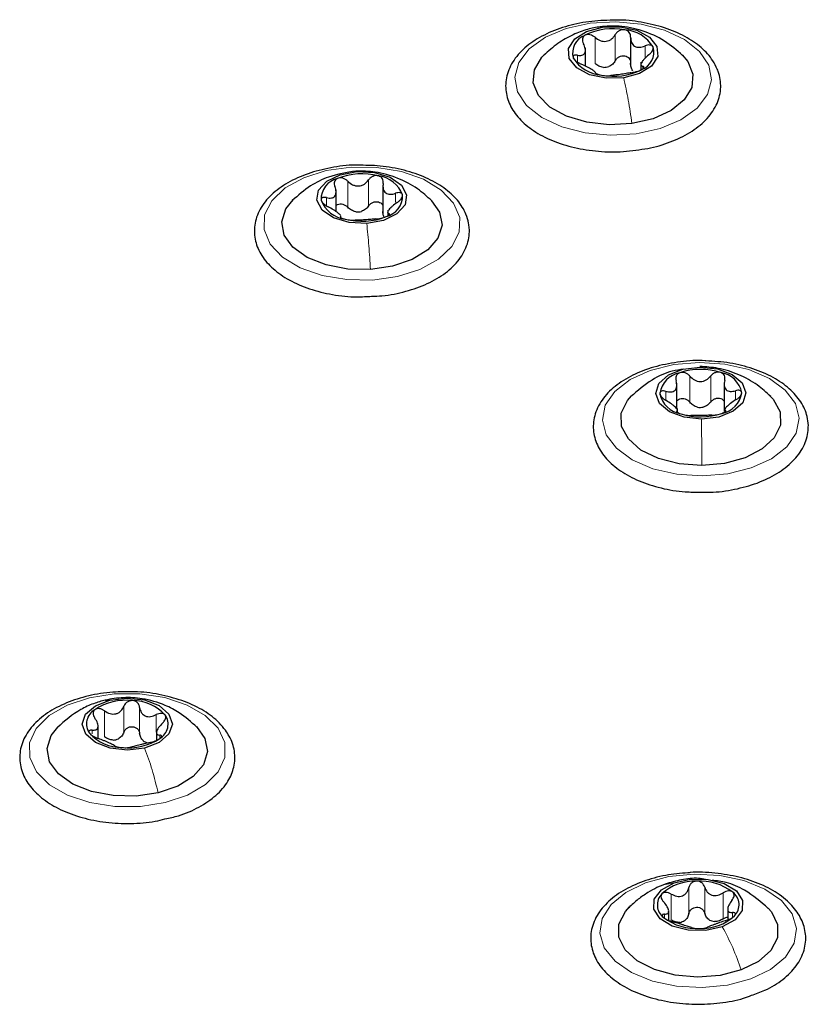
# Paper-space layout 'Blatt4' of a CAD drawing. Header units: millimetres. Extents: x 5 to 418, y 2 to 292.
# Tile 61 of 78: x 156 to 165, y 234 to 245. Entities that reach past the tile are written whole.
import ezdxf

# ---------------------------------------------------------------- set-up
doc = ezdxf.new("R2010")
doc.units = ezdxf.units.MM

psp = doc.layouts.new('Blatt4')

# ---------------------------------------------------------------- linework, layer by layer
at = {"color": 7, "linetype": 'Continuous', "lineweight": 18}
for p, q in [((162.429, 244.856), (162.454, 244.858)), ((162.371, 244.461), (162.371, 244.747)), ((162.594, 244.492), (162.594, 244.778)), ((162.92, 244.518), (162.92, 244.653)), ((162.179, 244.474), (162.179, 244.55)), ((162.896, 244.403), (162.896, 244.428)), ((159.748, 243.271), (159.759, 243.273)), ((159.886, 242.896), (159.886, 243.182)), ((159.658, 242.882), (159.658, 243.168)), ((159.424, 242.898), (159.424, 242.987)), ((160.181, 242.936), (160.181, 243.035)), ((160.108, 242.797), (160.108, 242.813)), ((163.523, 241.126), (163.524, 241.127)), ((163.412, 240.742), (163.412, 241.028)), ((163.641, 240.744), (163.641, 241.03)), ((163.15, 240.761), (163.15, 240.861)), ((163.911, 240.77), (163.911, 240.867)), ((156.999, 237.465), (157.048, 237.472)), ((156.989, 237.068), (156.989, 237.354)), ((157.2, 237.119), (157.2, 237.405)), ((157.374, 237.106), (157.374, 237.392)), ((157.556, 237.12), (157.556, 237.312)), ((156.853, 237.103), (156.853, 237.143)), ((157.594, 237.062), (157.594, 237.087)), ((163.145, 235.449), (163.239, 235.466)), ((163.4, 235.128), (163.4, 235.414)), ((163.575, 235.133), (163.575, 235.418)), ((163.207, 235.058), (163.207, 235.343)), ((163.778, 235.071), (163.778, 235.357)), ((163.135, 235.077), (163.135, 235.122)), ((163.881, 235.093), (163.881, 235.139))]:
    psp.add_line(p, q, dxfattribs=at)
at = {"color": 7, "linetype": 'Continuous', "lineweight": 25}
for p, q in [((162.762, 244.745), (162.762, 244.429)), ((162.266, 244.43), (162.266, 244.632)), ((162.874, 244.474), (162.874, 244.395)), ((159.529, 242.835), (159.529, 243.074)), ((160.044, 243.125), (160.044, 242.81)), ((160.096, 242.849), (160.096, 242.788)), ((163.269, 240.665), (163.269, 240.95)), ((163.788, 240.957), (163.788, 240.641)), ((163.276, 240.637), (163.276, 240.671)), ((163.795, 240.679), (163.795, 240.634)), ((156.918, 237.05), (156.918, 237.186)), ((157.559, 237.115), (157.559, 237.03)), ((163.18, 235.053), (163.18, 235.154)), ((163.827, 235.177), (163.827, 235.059))]:
    psp.add_line(p, q, dxfattribs=at)
at = {"color": 7, "linetype": 'Continuous', "lineweight": 18, "flags": 128}
for points in [[(162.822, 243.689), (162.542, 243.672), (162.264, 243.697), (162.006, 243.763), (161.787, 243.866), (161.621, 243.997), (161.52, 244.149), (161.49, 244.311), (161.534, 244.472), (161.649, 244.62), (161.826, 244.747), (162.054, 244.843), (162.318, 244.901), (162.598, 244.918), (162.877, 244.893), (163.134, 244.827), (163.353, 244.724), (163.519, 244.592), (163.62, 244.441), (163.65, 244.279), (163.606, 244.118), (163.491, 243.969), (163.314, 243.843), (163.086, 243.747), (162.822, 243.689)], [(159.929, 242.083), (159.647, 242.087), (159.376, 242.132), (159.136, 242.217), (158.941, 242.335), (158.805, 242.477), (158.739, 242.636), (158.745, 242.798), (158.824, 242.954), (158.971, 243.094), (159.174, 243.206), (159.422, 243.284), (159.696, 243.323), (159.978, 243.319), (160.248, 243.273), (160.489, 243.189), (160.684, 243.071), (160.819, 242.928), (160.886, 242.77), (160.88, 242.607), (160.8, 242.451), (160.654, 242.312), (160.45, 242.2), (160.203, 242.122), (159.929, 242.083)], [(163.548, 239.932), (163.268, 239.951), (163.006, 240.011), (162.779, 240.108), (162.605, 240.236), (162.493, 240.385), (162.452, 240.546), (162.484, 240.708), (162.588, 240.859), (162.757, 240.99), (162.978, 241.091), (163.237, 241.155), (163.516, 241.179), (163.796, 241.16), (164.058, 241.1), (164.284, 241.003), (164.459, 240.875), (164.571, 240.726), (164.612, 240.565), (164.579, 240.403), (164.475, 240.252), (164.307, 240.121), (164.086, 240.02), (163.827, 239.956), (163.548, 239.932)], [(157.654, 236.347), (157.382, 236.305), (157.1, 236.304), (156.828, 236.346), (156.583, 236.427), (156.383, 236.542), (156.242, 236.683), (156.168, 236.84), (156.167, 237.003), (156.24, 237.16), (156.38, 237.301), (156.579, 237.416), (156.823, 237.498), (157.095, 237.541), (157.377, 237.541), (157.649, 237.499), (157.894, 237.418), (158.094, 237.303), (158.235, 237.163), (158.309, 237.006), (158.31, 236.843), (158.237, 236.685), (158.097, 236.544), (157.898, 236.429), (157.654, 236.347)], [(164.081, 234.412), (163.825, 234.344), (163.548, 234.316), (163.267, 234.33), (163.002, 234.387), (162.772, 234.48), (162.591, 234.605), (162.473, 234.753), (162.424, 234.913), (162.45, 235.075), (162.547, 235.228), (162.709, 235.361), (162.926, 235.466), (163.182, 235.534), (163.459, 235.562), (163.74, 235.547), (164.005, 235.491), (164.235, 235.397), (164.416, 235.272), (164.534, 235.125), (164.583, 234.964), (164.557, 234.802), (164.46, 234.649), (164.298, 234.516), (164.081, 234.412)]]:
    psp.add_lwpolyline(points, dxfattribs=at)
at = {"color": 7, "linetype": 'Continuous', "lineweight": 25, "flags": 128}
for points in [[(162.686, 244.303), (162.493, 244.298), (162.312, 244.337), (162.17, 244.413), (162.089, 244.514), (162.081, 244.625), (162.148, 244.73), (162.279, 244.812), (162.454, 244.858)], [(162.454, 244.858), (162.647, 244.863), (162.829, 244.824), (162.97, 244.749), (163.051, 244.647), (163.059, 244.536), (162.992, 244.431), (162.861, 244.349), (162.686, 244.303)], [(162.776, 243.801), (162.526, 243.787), (162.28, 243.815), (162.058, 243.882), (161.877, 243.982), (161.752, 244.107), (161.694, 244.248), (161.706, 244.392), (161.789, 244.529), (161.835, 244.574)], [(163.326, 244.555), (163.388, 244.483), (163.446, 244.342), (163.434, 244.198), (163.351, 244.061), (163.206, 243.943), (163.008, 243.854), (162.776, 243.801)], [(159.866, 242.705), (159.673, 242.714), (159.502, 242.766), (159.378, 242.851), (159.32, 242.958), (159.337, 243.069), (159.427, 243.168), (159.575, 243.239), (159.759, 243.273)], [(159.759, 243.273), (159.951, 243.263), (160.123, 243.211), (160.247, 243.126), (160.304, 243.019), (160.287, 242.908), (160.198, 242.81), (160.05, 242.738), (159.866, 242.705)], [(159.907, 242.198), (159.657, 242.203), (159.419, 242.248), (159.213, 242.331), (159.056, 242.443), (158.96, 242.577), (158.933, 242.72), (158.977, 242.863), (159.058, 242.964)], [(160.577, 242.954), (160.665, 242.829), (160.692, 242.685), (160.648, 242.543), (160.536, 242.414), (160.365, 242.308), (160.15, 242.234), (159.907, 242.198)], [(163.539, 240.556), (163.349, 240.576), (163.187, 240.636), (163.077, 240.728), (163.037, 240.837), (163.072, 240.947), (163.177, 241.041), (163.336, 241.104), (163.524, 241.127)], [(163.524, 241.127), (163.714, 241.107), (163.876, 241.047), (163.986, 240.955), (164.027, 240.846), (163.992, 240.736), (163.887, 240.642), (163.728, 240.579), (163.539, 240.556)], [(163.545, 240.048), (163.296, 240.066), (163.067, 240.124), (162.875, 240.217), (162.737, 240.338), (162.663, 240.476), (162.659, 240.621), (162.726, 240.76), (162.771, 240.811)], [(164.291, 240.812), (164.327, 240.774), (164.401, 240.635), (164.405, 240.491), (164.338, 240.352), (164.205, 240.229), (164.018, 240.132), (163.792, 240.07), (163.545, 240.048)], [(157.429, 236.945), (157.24, 236.923), (157.05, 236.944), (156.889, 237.006), (156.782, 237.098), (156.743, 237.208), (156.781, 237.317), (156.888, 237.41), (157.048, 237.472)], [(157.048, 237.472), (157.237, 237.494), (157.427, 237.473), (157.588, 237.411), (157.695, 237.318), (157.733, 237.209), (157.696, 237.1), (157.589, 237.007), (157.429, 236.945)], [(157.577, 236.454), (157.335, 236.418), (157.084, 236.423), (156.846, 236.468), (156.64, 236.55), (156.483, 236.662), (156.386, 236.796), (156.359, 236.94), (156.403, 237.082), (156.475, 237.176)], [(157.997, 237.181), (158.091, 237.049), (158.118, 236.906), (158.074, 236.763), (157.963, 236.634), (157.792, 236.528), (157.577, 236.454)], [(163.239, 235.466), (163.419, 235.506), (163.612, 235.503), (163.788, 235.458), (163.922, 235.377), (163.991, 235.273), (163.986, 235.162), (163.908, 235.06), (163.768, 234.983)], [(163.768, 234.983), (163.588, 234.943), (163.395, 234.946), (163.218, 234.991), (163.085, 235.072), (163.016, 235.176), (163.02, 235.287), (163.099, 235.389), (163.239, 235.466)], [(163.974, 234.51), (163.746, 234.45), (163.497, 234.431), (163.25, 234.452), (163.023, 234.513), (162.834, 234.609), (162.701, 234.731), (162.632, 234.87), (162.633, 235.014), (162.705, 235.153), (162.749, 235.201)], [(164.27, 235.188), (164.306, 235.147), (164.375, 235.008), (164.374, 234.863), (164.301, 234.725), (164.165, 234.604), (163.974, 234.51)]]:
    psp.add_lwpolyline(points, dxfattribs=at)
at = {"color": 7, "linetype": 'Continuous', "lineweight": 25}
for centre, radius, start, end in [((162.57, 244.142), 0.7, 79.4963, 116.3029), ((162.67, 244.435), 0.396, 31.4498, 85.9497), ((162.328, 244.577), 0.203, 109.3428, 196.3761), ((162.813, 244.584), 0.203, 289.3428, 16.3761), ((162.47, 244.727), 0.396, 211.4498, 265.9497), ((162.57, 245.019), 0.7, 259.4963, 296.3029), ((162.459, 244.673), 0.256, 271.0229, 284.7763), ((159.603, 242.967), 0.238, 103.7128, 181.5258), ((159.814, 242.518), 0.731, 75.723, 111.4535), ((159.953, 242.901), 0.328, 20.651, 82.8179), ((160.022, 243.01), 0.238, 283.7128, 1.5258), ((159.672, 243.076), 0.328, 200.651, 262.8179), ((159.811, 243.459), 0.731, 255.723, 291.4535), ((159.76, 243.099), 0.268, 266.9105, 280.2661), ((163.351, 240.797), 0.272, 100.5848, 171.3915), ((163.532, 240.363), 0.739, 72.7644, 108.2184), ((163.703, 240.788), 0.285, 11.661, 80.294), ((163.361, 240.895), 0.285, 191.661, 260.294), ((163.712, 240.886), 0.272, 280.5848, 351.3915), ((163.531, 241.32), 0.739, 252.7644, 288.2184), ((163.525, 240.956), 0.271, 263.8646, 277.1181), ((157.228, 236.836), 0.634, 83.846, 123.2267), ((157.294, 236.976), 0.49, 42.6923, 89.7353), ((156.969, 237.211), 0.178, 119.6383, 215.1305), ((157.508, 237.206), 0.178, 299.6383, 35.1305), ((157.183, 237.441), 0.49, 222.6923, 269.7353), ((157.059, 237.263), 0.232, 276.183, 290.8897), ((157.249, 237.581), 0.634, 263.846, 303.2267), ((157.508, 237.176), 0.178, 237.4296, 254.998), ((163.467, 234.943), 0.542, 88.14, 132.0159), ((163.525, 234.897), 0.588, 52.4366, 93.8951), ((163.228, 235.223), 0.173, 135.2401, 232.858), ((163.779, 235.226), 0.173, 315.2401, 52.858), ((163.482, 235.552), 0.588, 232.4366, 273.8951), ((163.539, 235.506), 0.542, 268.14, 312.0159), ((163.261, 235.225), 0.197, 281.8877, 298.2682), ((163.717, 235.253), 0.215, 245.4264, 260.9053)]:
    psp.add_arc(centre, radius, start, end, dxfattribs=at)
for points, knots in [([(162.603, 244.936), (162.513, 244.934), (162.333, 244.93), (162.072, 244.877), (161.835, 244.791), (161.636, 244.671), (161.487, 244.523), (161.399, 244.352), (161.381, 244.173), (161.429, 244.002), (161.534, 243.85), (161.692, 243.717), (161.898, 243.608), (162.141, 243.531), (162.408, 243.491), (162.639, 243.484), (162.773, 243.504), (162.818, 243.51)], [0, 0, 0, 0, 0.068266, 0.138156, 0.208348, 0.279044, 0.35024, 0.420602, 0.488066, 0.5531, 0.618154, 0.685525, 0.754952, 0.824955, 0.894819, 0.964576, 1, 1, 1, 1]), ([(163.712, 244.397), (163.697, 244.428), (163.656, 244.514), (163.542, 244.639), (163.362, 244.762), (163.137, 244.858), (162.881, 244.915), (162.697, 244.941), (162.604, 244.936), (162.603, 244.936)], [0, 0, 0, 0, 0.098928, 0.272417, 0.450558, 0.63238, 0.814449, 0.996111, 1, 1, 1, 1]), ([(162.428, 244.863), (162.382, 244.855), (162.282, 244.837), (162.123, 244.776), (161.956, 244.683), (161.859, 244.595), (161.809, 244.55)], [0, 0, 0, 0, 0.206264, 0.445696, 0.713386, 1, 1, 1, 1]), ([(163.332, 244.549), (163.269, 244.605), (163.138, 244.719), (162.895, 244.826), (162.643, 244.878), (162.496, 244.868), (162.428, 244.863)], [0, 0, 0, 0, 0.253687, 0.524108, 0.780802, 1, 1, 1, 1]), ([(162.698, 244.83), (162.687, 244.83), (162.666, 244.832), (162.636, 244.821), (162.61, 244.803), (162.6, 244.786), (162.594, 244.778)], [0, 0, 0, 0, 0.250033, 0.499632, 0.749228, 1, 1, 1, 1]), ([(162.762, 244.749), (162.762, 244.758), (162.761, 244.777), (162.748, 244.802), (162.727, 244.821), (162.708, 244.827), (162.698, 244.83)], [0, 0, 0, 0, 0.249815, 0.499908, 0.75012, 1, 1, 1, 1]), ([(162.26, 244.769), (162.253, 244.764), (162.24, 244.754), (162.231, 244.73), (162.232, 244.704), (162.24, 244.686), (162.244, 244.677)], [0, 0, 0, 0, 0.249857, 0.499466, 0.749011, 1, 1, 1, 1]), ([(162.371, 244.747), (162.363, 244.753), (162.346, 244.766), (162.316, 244.777), (162.285, 244.779), (162.269, 244.772), (162.26, 244.769)], [0, 0, 0, 0, 0.249807, 0.500055, 0.750309, 1, 1, 1, 1]), ([(162.371, 244.747), (162.39, 244.733), (162.417, 244.713), (162.461, 244.702), (162.494, 244.702), (162.526, 244.711), (162.564, 244.733), (162.582, 244.76), (162.594, 244.778)], [0, 0, 0, 0, 0.2491679, 0.3743031, 0.4989033, 0.6239875, 0.7497462, 1, 1, 1, 1]), ([(162.762, 244.749), (162.763, 244.729), (162.765, 244.699), (162.784, 244.667), (162.804, 244.649), (162.83, 244.639), (162.869, 244.636), (162.899, 244.646), (162.92, 244.653)], [0, 0, 0, 0, 0.249199, 0.374336, 0.49893, 0.624007, 0.749759, 1, 1, 1, 1]), ([(162.179, 244.55), (162.197, 244.549), (162.222, 244.546), (162.247, 244.558), (162.26, 244.573), (162.266, 244.595), (162.265, 244.63), (162.253, 244.658), (162.244, 244.677)], [0, 0, 0, 0, 0.249201, 0.374338, 0.498932, 0.624008, 0.74976, 1, 1, 1, 1]), ([(163.008, 244.641), (163.004, 244.647), (162.997, 244.657), (162.975, 244.664), (162.948, 244.663), (162.929, 244.657), (162.92, 244.653)], [0, 0, 0, 0, 0.249991, 0.499611, 0.749127, 1, 1, 1, 1]), ([(162.961, 244.555), (162.969, 244.562), (162.985, 244.575), (163.002, 244.598), (163.012, 244.622), (163.009, 244.635), (163.008, 244.641)], [0, 0, 0, 0, 0.249852, 0.499902, 0.750115, 1, 1, 1, 1]), ([(162.179, 244.55), (162.171, 244.551), (162.155, 244.553), (162.138, 244.548), (162.128, 244.537), (162.131, 244.526), (162.133, 244.52)], [0, 0, 0, 0, 0.249852, 0.499902, 0.750115, 1, 1, 1, 1]), ([(162.133, 244.52), (162.136, 244.514), (162.143, 244.501), (162.165, 244.482), (162.192, 244.465), (162.211, 244.456), (162.22, 244.452)], [0, 0, 0, 0, 0.249991, 0.499611, 0.749127, 1, 1, 1, 1]), ([(162.594, 244.492), (162.585, 244.478), (162.568, 244.45), (162.539, 244.434), (162.524, 244.426)], [0, 0, 0, 0, 0.50155, 1, 1, 1, 1]), ([(162.594, 244.492), (162.6, 244.5), (162.61, 244.517), (162.636, 244.535), (162.666, 244.546), (162.698, 244.546), (162.727, 244.535), (162.748, 244.516), (162.761, 244.491), (162.762, 244.473), (162.762, 244.463)], [0, 0, 0, 0, 0.125193, 0.249438, 0.374279, 0.499024, 0.623869, 0.749369, 0.87443, 1, 1, 1, 1]), ([(162.961, 244.555), (162.944, 244.54), (162.918, 244.519), (162.893, 244.488), (162.88, 244.468), (162.874, 244.451), (162.875, 244.435), (162.887, 244.431), (162.896, 244.428)], [0, 0, 0, 0, 0.249201, 0.374338, 0.498932, 0.624008, 0.74976, 1, 1, 1, 1]), ([(162.378, 244.356), (162.377, 244.36), (162.376, 244.365), (162.356, 244.379), (162.336, 244.392), (162.31, 244.407), (162.271, 244.429), (162.241, 244.443), (162.22, 244.452)], [0, 0, 0, 0, 0.249199, 0.374336, 0.49893, 0.624007, 0.749759, 1, 1, 1, 1]), ([(162.463, 244.417), (162.446, 244.421), (162.412, 244.429), (162.385, 244.45), (162.371, 244.461)], [0, 0, 0, 0, 0.498459, 1, 1, 1, 1]), ([(162.786, 244.381), (162.778, 244.393), (162.763, 244.417), (162.762, 244.448), (162.762, 244.463)], [0, 0, 0, 0, 0.498457, 1, 1, 1, 1]), ([(162.769, 244.358), (162.777, 244.36), (162.794, 244.362), (162.824, 244.37), (162.855, 244.38), (162.872, 244.388), (162.88, 244.392)], [0, 0, 0, 0, 0.249807, 0.500055, 0.750309, 1, 1, 1, 1]), ([(162.818, 243.51), (162.862, 243.515), (162.996, 243.53), (163.202, 243.594), (163.42, 243.697), (163.593, 243.834), (163.71, 243.996), (163.76, 244.173), (163.746, 244.31), (163.719, 244.381), (163.712, 244.397)], [0, 0, 0, 0, 0.073012, 0.221668, 0.371217, 0.521946, 0.672633, 0.818993, 0.958693, 1, 1, 1, 1]), ([(162.88, 244.392), (162.887, 244.396), (162.901, 244.405), (162.909, 244.416), (162.908, 244.425), (162.9, 244.427), (162.896, 244.428)], [0, 0, 0, 0, 0.249857, 0.499466, 0.749011, 1, 1, 1, 1]), ([(162.378, 244.356), (162.378, 244.355), (162.379, 244.351), (162.392, 244.345), (162.413, 244.337), (162.433, 244.333), (162.442, 244.332)], [0, 0, 0, 0, 0.249815, 0.499908, 0.75012, 1, 1, 1, 1]), ([(162.442, 244.332), (162.453, 244.33), (162.474, 244.327), (162.504, 244.325), (162.53, 244.326), (162.541, 244.327), (162.546, 244.328)], [0, 0, 0, 0, 0.250033, 0.4996315, 0.7492277, 1, 1, 1, 1]), ([(162.769, 244.358), (162.751, 244.356), (162.723, 244.352), (162.679, 244.344), (162.646, 244.339), (162.614, 244.335), (162.576, 244.331), (162.558, 244.329), (162.546, 244.328)], [0, 0, 0, 0, 0.249168, 0.374303, 0.498903, 0.623987, 0.749746, 1, 1, 1, 1]), ([(159.762, 243.343), (159.755, 243.343), (159.657, 243.347), (159.469, 243.318), (159.216, 243.256), (158.993, 243.154), (158.812, 243.023), (158.686, 242.864), (158.626, 242.688), (158.635, 242.51), (158.707, 242.347), (158.834, 242.202), (159.011, 242.078), (159.234, 241.981), (159.488, 241.919), (159.723, 241.892), (159.866, 241.902), (159.919, 241.905)], [0, 0, 0, 0, 0.00558, 0.079674, 0.153966, 0.228671, 0.303962, 0.379433, 0.453101, 0.523381, 0.592152, 0.66203, 0.734596, 0.808723, 0.882992, 0.957093, 1, 1, 1, 1]), ([(160.984, 242.707), (160.976, 242.74), (160.953, 242.828), (160.867, 242.963), (160.718, 243.099), (160.518, 243.212), (160.28, 243.293), (160.022, 243.341), (159.846, 243.342), (159.762, 243.343)], [0, 0, 0, 0, 0.086068, 0.233018, 0.383818, 0.539686, 0.697339, 0.854731, 1, 1, 1, 1]), ([(159.747, 243.279), (159.646, 243.263), (159.475, 243.236), (159.231, 243.116), (159.113, 243.012), (159.049, 242.955)], [0, 0, 0, 0, 0.39751, 0.672719, 1, 1, 1, 1]), ([(159.547, 243.198), (159.539, 243.194), (159.523, 243.185), (159.511, 243.162), (159.508, 243.135), (159.514, 243.117), (159.517, 243.108)], [0, 0, 0, 0, 0.249857, 0.499466, 0.749011, 1, 1, 1, 1]), ([(159.658, 243.168), (159.65, 243.175), (159.635, 243.189), (159.605, 243.202), (159.574, 243.206), (159.556, 243.201), (159.547, 243.198)], [0, 0, 0, 0, 0.249807, 0.500055, 0.750309, 1, 1, 1, 1]), ([(159.658, 243.168), (159.675, 243.153), (159.7, 243.131), (159.743, 243.117), (159.777, 243.114), (159.81, 243.121), (159.851, 243.14), (159.872, 243.165), (159.886, 243.182)], [0, 0, 0, 0, 0.249168, 0.374303, 0.498903, 0.623987, 0.749746, 1, 1, 1, 1]), ([(160.579, 242.952), (160.529, 242.998), (160.419, 243.099), (160.209, 243.207), (159.965, 243.277), (159.817, 243.278), (159.747, 243.279)], [0, 0, 0, 0, 0.220267, 0.485235, 0.756893, 1, 1, 1, 1]), ([(159.994, 243.226), (159.984, 243.228), (159.964, 243.231), (159.932, 243.222), (159.905, 243.206), (159.892, 243.19), (159.886, 243.182)], [0, 0, 0, 0, 0.250033, 0.499632, 0.749228, 1, 1, 1, 1]), ([(160.046, 243.141), (160.047, 243.151), (160.049, 243.169), (160.04, 243.195), (160.022, 243.216), (160.003, 243.223), (159.994, 243.226)], [0, 0, 0, 0, 0.249815, 0.499908, 0.75012, 1, 1, 1, 1]), ([(159.424, 242.987), (159.443, 242.984), (159.471, 242.98), (159.5, 242.989), (159.517, 243.003), (159.527, 243.025), (159.532, 243.059), (159.523, 243.089), (159.517, 243.108)], [0, 0, 0, 0, 0.249201, 0.3743378, 0.4989316, 0.6240084, 0.74976, 1, 1, 1, 1]), ([(160.046, 243.141), (160.044, 243.122), (160.042, 243.092), (160.056, 243.058), (160.073, 243.039), (160.096, 243.027), (160.131, 243.021), (160.161, 243.029), (160.181, 243.035)], [0, 0, 0, 0, 0.2491995, 0.3743362, 0.4989302, 0.6240074, 0.7497593, 1, 1, 1, 1]), ([(159.424, 242.987), (159.416, 242.989), (159.398, 242.992), (159.378, 242.988), (159.365, 242.978), (159.365, 242.966), (159.365, 242.961)], [0, 0, 0, 0, 0.249852, 0.499902, 0.750115, 1, 1, 1, 1]), ([(160.26, 243.017), (160.257, 243.022), (160.253, 243.033), (160.234, 243.042), (160.209, 243.043), (160.191, 243.037), (160.181, 243.035)], [0, 0, 0, 0, 0.2499907, 0.4996106, 0.7491271, 1, 1, 1, 1]), ([(160.2, 242.934), (160.209, 242.94), (160.226, 242.952), (160.246, 242.974), (160.26, 242.997), (160.26, 243.01), (160.26, 243.017)], [0, 0, 0, 0, 0.249852, 0.499902, 0.750115, 1, 1, 1, 1]), ([(159.365, 242.961), (159.367, 242.954), (159.372, 242.941), (159.391, 242.921), (159.415, 242.902), (159.434, 242.892), (159.443, 242.887)], [0, 0, 0, 0, 0.249991, 0.499611, 0.749127, 1, 1, 1, 1]), ([(159.579, 242.78), (159.58, 242.784), (159.583, 242.789), (159.569, 242.804), (159.552, 242.818), (159.529, 242.835), (159.493, 242.86), (159.463, 242.876), (159.443, 242.887)], [0, 0, 0, 0, 0.249199, 0.374336, 0.49893, 0.624007, 0.749759, 1, 1, 1, 1]), ([(159.529, 242.9), (159.535, 242.905), (159.547, 242.915), (159.574, 242.92), (159.605, 242.916), (159.635, 242.903), (159.65, 242.889), (159.658, 242.882)], [0, 0, 0, 0, 0.165687, 0.373598, 0.582605, 0.79088, 1, 1, 1, 1]), ([(159.746, 242.832), (159.729, 242.837), (159.696, 242.847), (159.671, 242.87), (159.658, 242.882)], [0, 0, 0, 0, 0.4984586, 1, 1, 1, 1]), ([(159.886, 242.896), (159.876, 242.883), (159.855, 242.857), (159.824, 242.843), (159.808, 242.835)], [0, 0, 0, 0, 0.50155, 1, 1, 1, 1]), ([(159.886, 242.896), (159.892, 242.904), (159.905, 242.92), (159.932, 242.936), (159.963, 242.944), (159.995, 242.942), (160.021, 242.93), (160.038, 242.912), (160.042, 242.898), (160.044, 242.893)], [0, 0, 0, 0, 0.151312, 0.301479, 0.452365, 0.603136, 0.754026, 0.905709, 1, 1, 1, 1]), ([(160.058, 242.772), (160.052, 242.784), (160.041, 242.809), (160.044, 242.84), (160.046, 242.856)], [0, 0, 0, 0, 0.498457, 1, 1, 1, 1]), ([(160.2, 242.934), (160.182, 242.921), (160.154, 242.901), (160.125, 242.873), (160.108, 242.853), (160.098, 242.837), (160.093, 242.821), (160.102, 242.816), (160.108, 242.813)], [0, 0, 0, 0, 0.249201, 0.374338, 0.498932, 0.624008, 0.74976, 1, 1, 1, 1]), ([(159.579, 242.78), (159.578, 242.778), (159.576, 242.775), (159.585, 242.767), (159.603, 242.759), (159.622, 242.754), (159.631, 242.751)], [0, 0, 0, 0, 0.249815, 0.499908, 0.75012, 1, 1, 1, 1]), ([(159.631, 242.751), (159.641, 242.749), (159.661, 242.744), (159.692, 242.74), (159.72, 242.738), (159.732, 242.739), (159.739, 242.739)], [0, 0, 0, 0, 0.250033, 0.499632, 0.749228, 1, 1, 1, 1]), ([(159.967, 242.753), (159.95, 242.752), (159.924, 242.75), (159.881, 242.746), (159.847, 242.743), (159.814, 242.741), (159.774, 242.74), (159.753, 242.74), (159.739, 242.739)], [0, 0, 0, 0, 0.249168, 0.374303, 0.498903, 0.623987, 0.749746, 1, 1, 1, 1]), ([(159.967, 242.753), (159.974, 242.754), (159.99, 242.755), (160.019, 242.761), (160.051, 242.768), (160.069, 242.775), (160.078, 242.779)], [0, 0, 0, 0, 0.249807, 0.500055, 0.750309, 1, 1, 1, 1]), ([(160.078, 242.779), (160.086, 242.783), (160.102, 242.79), (160.114, 242.801), (160.117, 242.809), (160.111, 242.812), (160.108, 242.813)], [0, 0, 0, 0, 0.249857, 0.499466, 0.749011, 1, 1, 1, 1]), ([(159.919, 241.905), (159.957, 241.906), (160.087, 241.91), (160.298, 241.955), (160.537, 242.038), (160.738, 242.157), (160.89, 242.304), (160.98, 242.474), (160.999, 242.614), (160.987, 242.69), (160.984, 242.707)], [0, 0, 0, 0, 0.062523, 0.21144, 0.360979, 0.511576, 0.663273, 0.813405, 0.957508, 1, 1, 1, 1]), ([(163.587, 241.196), (163.585, 241.197), (163.493, 241.205), (163.306, 241.188), (163.044, 241.142), (162.806, 241.055), (162.605, 240.937), (162.454, 240.79), (162.363, 240.62), (162.342, 240.44), (162.388, 240.27), (162.491, 240.116), (162.646, 239.982), (162.85, 239.873), (163.093, 239.795), (163.326, 239.754), (163.474, 239.755), (163.532, 239.755)], [0, 0, 0, 0, 0.001667, 0.075748, 0.149959, 0.224483, 0.299535, 0.375133, 0.449934, 0.521719, 0.590825, 0.659852, 0.731286, 0.804958, 0.8793, 0.9535, 1, 1, 1, 1]), ([(164.299, 240.804), (164.252, 240.848), (164.148, 240.944), (163.951, 241.05), (163.726, 241.122), (163.588, 241.13), (163.523, 241.134)], [0, 0, 0, 0, 0.225676, 0.489562, 0.757642, 1, 1, 1, 1]), ([(164.712, 240.486), (164.709, 240.519), (164.7, 240.609), (164.636, 240.75), (164.509, 240.895), (164.331, 241.018), (164.108, 241.114), (163.855, 241.179), (163.676, 241.19), (163.587, 241.196)], [0, 0, 0, 0, 0.086041, 0.231398, 0.379268, 0.532821, 0.689649, 0.846764, 1, 1, 1, 1]), ([(163.345, 241.104), (163.302, 241.098), (163.183, 241.083), (162.972, 240.983), (162.839, 240.868), (162.764, 240.804)], [0, 0, 0, 0, 0.197753, 0.552949, 1, 1, 1, 1]), ([(163.301, 241.064), (163.292, 241.06), (163.275, 241.052), (163.261, 241.03), (163.255, 241.004), (163.259, 240.986), (163.261, 240.976)], [0, 0, 0, 0, 0.249857, 0.499466, 0.749011, 1, 1, 1, 1]), ([(163.412, 241.028), (163.404, 241.036), (163.39, 241.05), (163.361, 241.065), (163.33, 241.071), (163.311, 241.067), (163.301, 241.064)], [0, 0, 0, 0, 0.249807, 0.500055, 0.750309, 1, 1, 1, 1]), ([(163.412, 241.028), (163.427, 241.012), (163.451, 240.989), (163.493, 240.972), (163.527, 240.968), (163.56, 240.973), (163.602, 240.99), (163.625, 241.014), (163.641, 241.03)], [0, 0, 0, 0, 0.249168, 0.374303, 0.498903, 0.623987, 0.749746, 1, 1, 1, 1]), ([(163.751, 241.068), (163.741, 241.07), (163.722, 241.074), (163.69, 241.067), (163.662, 241.053), (163.648, 241.038), (163.641, 241.03)], [0, 0, 0, 0, 0.250033, 0.499632, 0.749228, 1, 1, 1, 1]), ([(163.794, 240.981), (163.795, 240.99), (163.799, 241.008), (163.792, 241.034), (163.777, 241.057), (163.76, 241.064), (163.751, 241.068)], [0, 0, 0, 0, 0.249815, 0.499908, 0.75012, 1, 1, 1, 1]), ([(163.15, 240.861), (163.169, 240.857), (163.198, 240.851), (163.23, 240.859), (163.25, 240.872), (163.263, 240.893), (163.272, 240.927), (163.265, 240.957), (163.261, 240.976)], [0, 0, 0, 0, 0.249201, 0.374338, 0.498932, 0.624008, 0.74976, 1, 1, 1, 1]), ([(163.794, 240.981), (163.79, 240.961), (163.785, 240.932), (163.795, 240.897), (163.809, 240.877), (163.829, 240.864), (163.862, 240.856), (163.892, 240.863), (163.911, 240.867)], [0, 0, 0, 0, 0.2491995, 0.3743362, 0.4989302, 0.6240074, 0.7497593, 1, 1, 1, 1]), ([(163.15, 240.861), (163.141, 240.863), (163.123, 240.867), (163.101, 240.864), (163.085, 240.855), (163.083, 240.843), (163.082, 240.838)], [0, 0, 0, 0, 0.249852, 0.499902, 0.750115, 1, 1, 1, 1]), ([(163.082, 240.838), (163.083, 240.831), (163.086, 240.818), (163.102, 240.797), (163.125, 240.776), (163.143, 240.765), (163.152, 240.76)], [0, 0, 0, 0, 0.249991, 0.499611, 0.749127, 1, 1, 1, 1]), ([(163.982, 240.845), (163.98, 240.851), (163.978, 240.862), (163.961, 240.871), (163.938, 240.874), (163.92, 240.87), (163.911, 240.867)], [0, 0, 0, 0, 0.249991, 0.499611, 0.749127, 1, 1, 1, 1]), ([(163.914, 240.766), (163.923, 240.772), (163.941, 240.783), (163.963, 240.804), (163.979, 240.826), (163.981, 240.839), (163.982, 240.845)], [0, 0, 0, 0, 0.249852, 0.499902, 0.750115, 1, 1, 1, 1]), ([(163.27, 240.646), (163.273, 240.65), (163.279, 240.655), (163.269, 240.67), (163.255, 240.686), (163.234, 240.704), (163.201, 240.73), (163.172, 240.748), (163.152, 240.76)], [0, 0, 0, 0, 0.249199, 0.374336, 0.49893, 0.624007, 0.749759, 1, 1, 1, 1]), ([(163.269, 240.752), (163.271, 240.757), (163.278, 240.768), (163.3, 240.78), (163.33, 240.785), (163.361, 240.779), (163.39, 240.765), (163.404, 240.75), (163.412, 240.742)], [0, 0, 0, 0, 0.102839, 0.281701, 0.460701, 0.640645, 0.819959, 1, 1, 1, 1]), ([(163.496, 240.687), (163.479, 240.693), (163.447, 240.705), (163.423, 240.73), (163.412, 240.742)], [0, 0, 0, 0, 0.498459, 1, 1, 1, 1]), ([(163.641, 240.744), (163.629, 240.732), (163.607, 240.706), (163.574, 240.694), (163.558, 240.688)], [0, 0, 0, 0, 0.50155, 1, 1, 1, 1]), ([(163.641, 240.744), (163.648, 240.752), (163.662, 240.767), (163.69, 240.782), (163.721, 240.788), (163.751, 240.784), (163.775, 240.772), (163.784, 240.758), (163.788, 240.752)], [0, 0, 0, 0, 0.172916, 0.344522, 0.516951, 0.689248, 0.861682, 1, 1, 1, 1]), ([(163.914, 240.766), (163.895, 240.754), (163.866, 240.736), (163.834, 240.709), (163.814, 240.691), (163.801, 240.675), (163.792, 240.659), (163.798, 240.654), (163.802, 240.651)], [0, 0, 0, 0, 0.249201, 0.374338, 0.498932, 0.624008, 0.74976, 1, 1, 1, 1]), ([(163.27, 240.646), (163.268, 240.645), (163.264, 240.642), (163.271, 240.633), (163.286, 240.624), (163.304, 240.618), (163.313, 240.615)], [0, 0, 0, 0, 0.249815, 0.499908, 0.75012, 1, 1, 1, 1]), ([(163.313, 240.615), (163.322, 240.612), (163.342, 240.606), (163.373, 240.601), (163.402, 240.597), (163.416, 240.597), (163.423, 240.597)], [0, 0, 0, 0, 0.250033, 0.499632, 0.749228, 1, 1, 1, 1]), ([(163.652, 240.599), (163.636, 240.598), (163.613, 240.598), (163.57, 240.596), (163.537, 240.595), (163.503, 240.595), (163.461, 240.596), (163.438, 240.597), (163.423, 240.597)], [0, 0, 0, 0, 0.249168, 0.374303, 0.498903, 0.623987, 0.749746, 1, 1, 1, 1]), ([(163.652, 240.599), (163.659, 240.599), (163.673, 240.6), (163.702, 240.603), (163.734, 240.609), (163.753, 240.615), (163.762, 240.618)], [0, 0, 0, 0, 0.249807, 0.500055, 0.750309, 1, 1, 1, 1]), ([(163.762, 240.618), (163.771, 240.622), (163.788, 240.628), (163.803, 240.638), (163.808, 240.646), (163.804, 240.649), (163.802, 240.651)], [0, 0, 0, 0, 0.249857, 0.499466, 0.749011, 1, 1, 1, 1]), ([(163.532, 239.755), (163.565, 239.754), (163.69, 239.75), (163.904, 239.781), (164.155, 239.849), (164.374, 239.954), (164.549, 240.089), (164.668, 240.25), (164.71, 240.389), (164.711, 240.467), (164.712, 240.486)], [0, 0, 0, 0, 0.055446, 0.204497, 0.353982, 0.504348, 0.6559, 0.807526, 0.95499, 1, 1, 1, 1]), ([(157.317, 237.561), (157.238, 237.562), (157.067, 237.565), (156.811, 237.523), (156.566, 237.446), (156.355, 237.335), (156.191, 237.194), (156.085, 237.028), (156.047, 236.85), (156.078, 236.676), (156.168, 236.518), (156.312, 236.379), (156.505, 236.263), (156.739, 236.177), (157.002, 236.125), (157.275, 236.113), (157.498, 236.127), (157.617, 236.158), (157.652, 236.167)], [0, 0, 0, 0, 0.057677, 0.123796, 0.190144, 0.256923, 0.324222, 0.391248, 0.45599, 0.517933, 0.579253, 0.642336, 0.707659, 0.773922, 0.840104, 0.906153, 0.972213, 1, 1, 1, 1]), ([(158.316, 237.14), (158.294, 237.168), (158.231, 237.246), (158.085, 237.358), (157.871, 237.462), (157.622, 237.53), (157.432, 237.563), (157.329, 237.561), (157.317, 237.561)], [0, 0, 0, 0, 0.116196, 0.327348, 0.541899, 0.757588, 0.9728, 1, 1, 1, 1]), ([(156.997, 237.472), (156.954, 237.46), (156.864, 237.435), (156.674, 237.348), (156.553, 237.243), (156.471, 237.171)], [0, 0, 0, 0, 0.226332, 0.473835, 1, 1, 1, 1]), ([(158.003, 237.175), (157.94, 237.231), (157.834, 237.325), (157.628, 237.433), (157.423, 237.491), (157.192, 237.506), (157.062, 237.484), (156.997, 237.472)], [0, 0, 0, 0, 0.226418, 0.384306, 0.624808, 0.810762, 1, 1, 1, 1]), ([(157.296, 237.466), (157.286, 237.466), (157.264, 237.465), (157.236, 237.452), (157.213, 237.431), (157.205, 237.414), (157.2, 237.405)], [0, 0, 0, 0, 0.250033, 0.499632, 0.749228, 1, 1, 1, 1]), ([(157.374, 237.392), (157.372, 237.401), (157.369, 237.42), (157.352, 237.443), (157.327, 237.461), (157.306, 237.464), (157.296, 237.466)], [0, 0, 0, 0, 0.249815, 0.499908, 0.75012, 1, 1, 1, 1]), ([(156.881, 237.366), (156.875, 237.36), (156.864, 237.349), (156.861, 237.325), (156.867, 237.299), (156.877, 237.282), (156.883, 237.274)], [0, 0, 0, 0, 0.2498571, 0.4994664, 0.7490114, 1, 1, 1, 1]), ([(156.989, 237.354), (156.98, 237.36), (156.962, 237.371), (156.932, 237.379), (156.903, 237.378), (156.888, 237.37), (156.881, 237.366)], [0, 0, 0, 0, 0.249807, 0.500055, 0.750309, 1, 1, 1, 1]), ([(156.989, 237.354), (157.008, 237.342), (157.038, 237.325), (157.081, 237.318), (157.114, 237.32), (157.144, 237.332), (157.177, 237.358), (157.191, 237.386), (157.2, 237.405)], [0, 0, 0, 0, 0.249168, 0.374303, 0.498903, 0.623987, 0.749746, 1, 1, 1, 1]), ([(157.374, 237.392), (157.378, 237.372), (157.385, 237.343), (157.41, 237.313), (157.434, 237.296), (157.463, 237.289), (157.505, 237.29), (157.536, 237.303), (157.556, 237.312)], [0, 0, 0, 0, 0.2491995, 0.3743362, 0.4989302, 0.6240074, 0.7497593, 1, 1, 1, 1]), ([(156.853, 237.143), (156.869, 237.142), (156.891, 237.142), (156.91, 237.156), (156.918, 237.172), (156.919, 237.194), (156.911, 237.229), (156.894, 237.256), (156.883, 237.274)], [0, 0, 0, 0, 0.249201, 0.3743378, 0.4989316, 0.6240084, 0.74976, 1, 1, 1, 1]), ([(157.654, 237.308), (157.649, 237.313), (157.639, 237.323), (157.613, 237.328), (157.585, 237.324), (157.566, 237.316), (157.556, 237.312)], [0, 0, 0, 0, 0.2499907, 0.4996106, 0.7491271, 1, 1, 1, 1]), ([(157.624, 237.218), (157.631, 237.226), (157.645, 237.241), (157.658, 237.265), (157.663, 237.29), (157.657, 237.302), (157.654, 237.308)], [0, 0, 0, 0, 0.249852, 0.499902, 0.750115, 1, 1, 1, 1]), ([(156.853, 237.143), (156.846, 237.143), (156.832, 237.143), (156.819, 237.137), (156.814, 237.125), (156.82, 237.114), (156.823, 237.108)], [0, 0, 0, 0, 0.249852, 0.499902, 0.750115, 1, 1, 1, 1]), ([(157.2, 237.119), (157.205, 237.128), (157.213, 237.145), (157.235, 237.166), (157.264, 237.179), (157.296, 237.182), (157.327, 237.174), (157.352, 237.157), (157.369, 237.134), (157.372, 237.115), (157.374, 237.106)], [0, 0, 0, 0, 0.125193, 0.249438, 0.374279, 0.499024, 0.623869, 0.749369, 0.87443, 1, 1, 1, 1]), ([(157.624, 237.218), (157.608, 237.202), (157.586, 237.178), (157.567, 237.146), (157.559, 237.124), (157.558, 237.108), (157.566, 237.092), (157.583, 237.089), (157.594, 237.087)], [0, 0, 0, 0, 0.249201, 0.374338, 0.498932, 0.624008, 0.74976, 1, 1, 1, 1]), ([(157.652, 236.167), (157.702, 236.178), (157.838, 236.207), (158.032, 236.294), (158.219, 236.421), (158.348, 236.572), (158.418, 236.739), (158.424, 236.912), (158.378, 237.047), (158.33, 237.119), (158.316, 237.14)], [0, 0, 0, 0, 0.085561, 0.233747, 0.383071, 0.533028, 0.665282, 0.805908, 0.942729, 1, 1, 1, 1]), ([(156.823, 237.108), (156.828, 237.103), (156.838, 237.091), (156.864, 237.074), (156.892, 237.06), (156.911, 237.053), (156.921, 237.049)], [0, 0, 0, 0, 0.249991, 0.499611, 0.749127, 1, 1, 1, 1]), ([(157.103, 236.969), (157.099, 236.972), (157.092, 236.978), (157.067, 236.989), (157.043, 237), (157.014, 237.013), (156.972, 237.031), (156.941, 237.042), (156.921, 237.049)], [0, 0, 0, 0, 0.2491995, 0.3743362, 0.4989302, 0.6240074, 0.7497593, 1, 1, 1, 1]), ([(157.084, 237.033), (157.067, 237.035), (157.033, 237.04), (157.004, 237.059), (156.989, 237.068)], [0, 0, 0, 0, 0.498459, 1, 1, 1, 1]), ([(157.2, 237.119), (157.194, 237.105), (157.181, 237.075), (157.154, 237.056), (157.141, 237.047)], [0, 0, 0, 0, 0.50155, 1, 1, 1, 1]), ([(157.412, 237.027), (157.402, 237.038), (157.382, 237.06), (157.377, 237.091), (157.374, 237.106)], [0, 0, 0, 0, 0.498457, 1, 1, 1, 1]), ([(157.488, 237.007), (157.497, 237.009), (157.515, 237.013), (157.545, 237.023), (157.574, 237.036), (157.589, 237.046), (157.596, 237.051)], [0, 0, 0, 0, 0.249807, 0.500055, 0.750309, 1, 1, 1, 1]), ([(157.596, 237.051), (157.602, 237.056), (157.613, 237.065), (157.616, 237.077), (157.61, 237.085), (157.6, 237.087), (157.594, 237.087)], [0, 0, 0, 0, 0.249857, 0.499466, 0.749011, 1, 1, 1, 1]), ([(157.103, 236.969), (157.105, 236.967), (157.108, 236.964), (157.125, 236.959), (157.15, 236.954), (157.17, 236.952), (157.181, 236.951)], [0, 0, 0, 0, 0.249815, 0.499908, 0.75012, 1, 1, 1, 1]), ([(157.181, 236.951), (157.191, 236.95), (157.213, 236.949), (157.241, 236.95), (157.264, 236.953), (157.272, 236.955), (157.277, 236.956)], [0, 0, 0, 0, 0.250033, 0.4996315, 0.7492277, 1, 1, 1, 1]), ([(157.488, 237.007), (157.469, 237.003), (157.439, 236.996), (157.396, 236.984), (157.363, 236.976), (157.333, 236.969), (157.3, 236.962), (157.286, 236.958), (157.277, 236.956)], [0, 0, 0, 0, 0.249168, 0.374303, 0.498903, 0.623987, 0.749746, 1, 1, 1, 1]), ([(163.391, 235.576), (163.309, 235.569), (163.136, 235.554), (162.892, 235.485), (162.671, 235.383), (162.494, 235.249), (162.372, 235.09), (162.315, 234.913), (162.329, 234.736), (162.404, 234.573), (162.534, 234.429), (162.715, 234.307), (162.94, 234.212), (163.196, 234.152), (163.469, 234.127), (163.742, 234.143), (163.954, 234.179), (164.059, 234.221), (164.088, 234.232)], [0, 0, 0, 0, 0.0601098, 0.1264071, 0.1930855, 0.2602884, 0.3275838, 0.3931374, 0.4556782, 0.5170038, 0.5794838, 0.6443524, 0.7105244, 0.7767756, 0.842879, 0.9089481, 0.9751416, 1, 1, 1, 1]), ([(163.585, 235.503), (163.559, 235.508), (163.472, 235.523), (163.317, 235.504), (163.201, 235.469), (163.142, 235.452)], [0, 0, 0, 0, 0.172616, 0.584438, 1, 1, 1, 1]), ([(164.483, 235.265), (164.454, 235.289), (164.371, 235.359), (164.196, 235.453), (163.955, 235.534), (163.69, 235.576), (163.496, 235.589), (163.399, 235.577), (163.391, 235.576)], [0, 0, 0, 0, 0.1157748, 0.3314845, 0.5481708, 0.7644621, 0.9803861, 1, 1, 1, 1]), ([(163.144, 235.453), (163.113, 235.44), (163.048, 235.415), (162.947, 235.358), (162.84, 235.285), (162.775, 235.225), (162.742, 235.193)], [0, 0, 0, 0, 0.216338, 0.452771, 0.712891, 1, 1, 1, 1]), ([(163.207, 235.343), (163.227, 235.334), (163.257, 235.319), (163.3, 235.316), (163.331, 235.322), (163.357, 235.337), (163.385, 235.365), (163.394, 235.395), (163.4, 235.414)], [0, 0, 0, 0, 0.249168, 0.374303, 0.498903, 0.623987, 0.749746, 1, 1, 1, 1]), ([(163.485, 235.484), (163.475, 235.483), (163.454, 235.48), (163.427, 235.464), (163.408, 235.441), (163.403, 235.423), (163.4, 235.414)], [0, 0, 0, 0, 0.250033, 0.499632, 0.749228, 1, 1, 1, 1]), ([(163.575, 235.418), (163.572, 235.427), (163.565, 235.445), (163.544, 235.467), (163.517, 235.482), (163.496, 235.483), (163.485, 235.484)], [0, 0, 0, 0, 0.249815, 0.499908, 0.75012, 1, 1, 1, 1]), ([(163.575, 235.418), (163.583, 235.399), (163.594, 235.371), (163.625, 235.343), (163.653, 235.33), (163.685, 235.325), (163.728, 235.33), (163.758, 235.346), (163.778, 235.357)], [0, 0, 0, 0, 0.2491995, 0.3743362, 0.4989302, 0.6240074, 0.7497593, 1, 1, 1, 1]), ([(164.272, 235.186), (164.189, 235.257), (164.051, 235.376), (163.832, 235.475), (163.708, 235.487), (163.655, 235.493)], [0, 0, 0, 0, 0.464499, 0.776551, 1, 1, 1, 1]), ([(163.105, 235.345), (163.101, 235.339), (163.093, 235.327), (163.095, 235.303), (163.106, 235.277), (163.119, 235.262), (163.126, 235.254)], [0, 0, 0, 0, 0.249857, 0.499466, 0.749011, 1, 1, 1, 1]), ([(163.207, 235.343), (163.197, 235.348), (163.179, 235.358), (163.149, 235.362), (163.122, 235.359), (163.111, 235.35), (163.105, 235.345)], [0, 0, 0, 0, 0.249807, 0.500055, 0.750309, 1, 1, 1, 1]), ([(163.884, 235.364), (163.877, 235.368), (163.864, 235.377), (163.836, 235.379), (163.806, 235.372), (163.788, 235.362), (163.778, 235.357)], [0, 0, 0, 0, 0.249991, 0.499611, 0.749127, 1, 1, 1, 1]), ([(163.872, 235.272), (163.878, 235.28), (163.89, 235.296), (163.898, 235.321), (163.898, 235.346), (163.888, 235.358), (163.884, 235.364)], [0, 0, 0, 0, 0.249852, 0.499902, 0.750115, 1, 1, 1, 1]), ([(163.135, 235.122), (163.148, 235.123), (163.167, 235.125), (163.178, 235.14), (163.181, 235.157), (163.176, 235.179), (163.161, 235.212), (163.14, 235.237), (163.126, 235.254)], [0, 0, 0, 0, 0.249201, 0.374338, 0.498932, 0.624008, 0.74976, 1, 1, 1, 1]), ([(163.4, 235.128), (163.403, 235.137), (163.408, 235.156), (163.427, 235.178), (163.453, 235.194), (163.485, 235.2), (163.517, 235.196), (163.544, 235.181), (163.565, 235.159), (163.572, 235.142), (163.575, 235.133)], [0, 0, 0, 0, 0.125193, 0.249438, 0.374279, 0.499024, 0.623869, 0.749369, 0.87443, 1, 1, 1, 1]), ([(163.872, 235.272), (163.859, 235.254), (163.84, 235.228), (163.829, 235.194), (163.826, 235.172), (163.831, 235.155), (163.846, 235.141), (163.867, 235.14), (163.881, 235.139)], [0, 0, 0, 0, 0.249201, 0.374338, 0.498932, 0.624008, 0.74976, 1, 1, 1, 1]), ([(164.088, 234.232), (164.138, 234.249), (164.269, 234.293), (164.439, 234.402), (164.588, 234.55), (164.675, 234.721), (164.693, 234.9), (164.643, 235.07), (164.562, 235.189), (164.499, 235.249), (164.483, 235.265)], [0, 0, 0, 0, 0.092265, 0.240694, 0.390157, 0.537811, 0.679336, 0.815834, 0.952446, 1, 1, 1, 1]), ([(163.135, 235.122), (163.129, 235.121), (163.117, 235.121), (163.109, 235.113), (163.109, 235.101), (163.119, 235.091), (163.123, 235.086)], [0, 0, 0, 0, 0.249852, 0.499902, 0.750115, 1, 1, 1, 1]), ([(163.123, 235.086), (163.13, 235.08), (163.143, 235.07), (163.171, 235.056), (163.201, 235.044), (163.219, 235.039), (163.229, 235.036)], [0, 0, 0, 0, 0.249991, 0.499611, 0.749127, 1, 1, 1, 1]), ([(163.4, 235.128), (163.396, 235.113), (163.388, 235.083), (163.366, 235.062), (163.355, 235.051)], [0, 0, 0, 0, 0.50155, 1, 1, 1, 1]), ([(163.628, 235.057), (163.616, 235.067), (163.591, 235.088), (163.581, 235.118), (163.575, 235.133)], [0, 0, 0, 0, 0.498457, 1, 1, 1, 1]), ([(163.778, 235.071), (163.788, 235.077), (163.803, 235.086), (163.82, 235.088), (163.827, 235.09)], [0, 0, 0, 0, 0.583375, 1, 1, 1, 1]), ([(163.8, 235.05), (163.809, 235.053), (163.828, 235.059), (163.857, 235.072), (163.884, 235.087), (163.896, 235.098), (163.902, 235.104)], [0, 0, 0, 0, 0.2498071, 0.5000551, 0.7503094, 1, 1, 1, 1]), ([(163.902, 235.104), (163.906, 235.109), (163.914, 235.12), (163.912, 235.132), (163.901, 235.139), (163.888, 235.139), (163.881, 235.139)], [0, 0, 0, 0, 0.249857, 0.499466, 0.749011, 1, 1, 1, 1]), ([(163.302, 235.032), (163.286, 235.032), (163.253, 235.034), (163.222, 235.05), (163.207, 235.058)], [0, 0, 0, 0, 0.498459, 1, 1, 1, 1]), ([(163.431, 234.975), (163.424, 234.978), (163.413, 234.982), (163.382, 234.991), (163.354, 234.999), (163.322, 235.009), (163.279, 235.023), (163.249, 235.031), (163.229, 235.036)], [0, 0, 0, 0, 0.249199, 0.374336, 0.49893, 0.624007, 0.749759, 1, 1, 1, 1]), ([(163.431, 234.975), (163.435, 234.974), (163.442, 234.971), (163.462, 234.967), (163.49, 234.965), (163.511, 234.965), (163.522, 234.965)], [0, 0, 0, 0, 0.249815, 0.499908, 0.75012, 1, 1, 1, 1]), ([(163.522, 234.965), (163.532, 234.965), (163.553, 234.966), (163.579, 234.97), (163.599, 234.975), (163.604, 234.978), (163.606, 234.979)], [0, 0, 0, 0, 0.250033, 0.499632, 0.749228, 1, 1, 1, 1]), ([(163.8, 235.05), (163.78, 235.043), (163.749, 235.034), (163.707, 235.018), (163.676, 235.007), (163.65, 234.997), (163.621, 234.987), (163.612, 234.982), (163.606, 234.979)], [0, 0, 0, 0, 0.249168, 0.374303, 0.498903, 0.623987, 0.749746, 1, 1, 1, 1]), ([(163.778, 235.071), (163.763, 235.062), (163.733, 235.045), (163.7, 235.042), (163.683, 235.041)], [0, 0, 0, 0, 0.501552, 1, 1, 1, 1])]:
    psp.add_open_spline(points, degree=3, knots=knots, dxfattribs=at)
at = {"color": 7, "linetype": 'Continuous', "lineweight": 18}
for points in [[(162.776, 243.801), (162.763, 243.888), (162.738, 244.062), (162.703, 244.223), (162.686, 244.303)], [(159.907, 242.198), (159.902, 242.286), (159.89, 242.461), (159.874, 242.623), (159.866, 242.705)], [(163.545, 240.048), (163.544, 240.136), (163.542, 240.311), (163.54, 240.474), (163.539, 240.556)], [(157.577, 236.454), (157.556, 236.539), (157.515, 236.71), (157.458, 236.867), (157.429, 236.945)], [(163.974, 234.51), (163.945, 234.593), (163.887, 234.759), (163.808, 234.908), (163.768, 234.983)]]:
    psp.add_open_spline(points, degree=3, dxfattribs=at)

doc.saveas('drawing.dxf')
